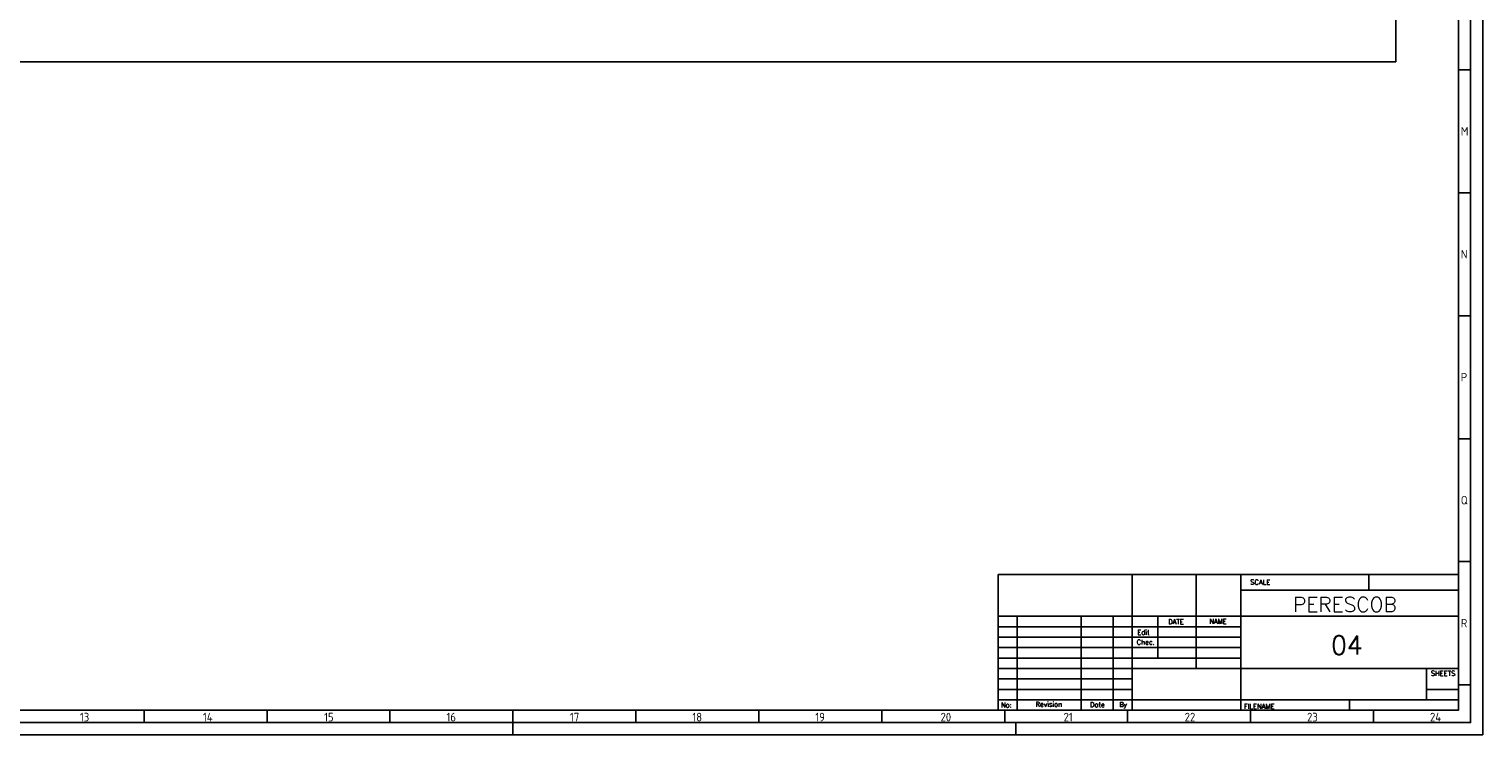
# Model space of a CAD drawing. Header units: millimetres. Extents: x 0 to 1189, y 5 to 846.
# Tile 2 of 3: x 598 to 1189, y 5 to 292. Entities that reach past the tile are written whole.
import ezdxf
from ezdxf.enums import TextEntityAlignment as Align

# ---------------------------------------------------------------- set-up
doc = ezdxf.new("R2010")
doc.units = ezdxf.units.MM
doc.header["$LTSCALE"] = 12
for name, color, linetype in [('025', 1, 'Continuous'), ('035', 5, 'Continuous'), ('07', 7, 'Continuous'), ('SYMS', 7, 'Continuous')]:
    doc.layers.add(name, color=color, linetype=linetype)
doc.styles.add('ISO Proportional', font='isocp.shx')
doc.styles.add('WD', font='romans.shx')
doc.styles.add('WD_IEC', font='ISOCP2.shx', dxfattribs={"width": 0.9, "height": 4})

# ---------------------------------------------------------------- blocks, each defined once
blk = doc.blocks.new('IEC_border_a0')
at = {"layer": '035', "color": 0}
for p, q in [((1189, 0), (1189, 841)), ((1184, 270.46), (1179.02, 270.46)), ((1184, 270.46), (1179.02, 270.46)), ((1184, 220.46), (1179.02, 220.46)), ((1184, 170.46), (1179.02, 170.46)), ((1184, 120.46), (1179.02, 120.46)), ((1184, 70.46), (1179.02, 70.46)), ((1184.02, 20.42), (1179.03, 20.42)), ((644.5, 10), (644.5, 5)), ((694.5, 10), (694.5, 5)), ((744.5, 10), (744.5, 5)), ((744.5, 10), (744.5, 5)), ((794.5, 10), (794.5, 5)), ((844.5, 10), (844.5, 5)), ((894.5, 10), (894.5, 5)), ((944.5, 10), (944.5, 5)), ((994.5, 10), (994.5, 5)), ((1044.5, 10), (1044.5, 5)), ((1094.5, 10), (1094.5, 5)), ((1144.5, 10), (1144.5, 5)), ((0, 0), (1189, 0)), ((794.5, 0), (794.5, 5)), ((999, 0), (999, 5))]:
    blk.add_line(p, q, dxfattribs=at)
blk.add_lwpolyline([(10, 10), (1179, 10), (1179, 831), (10, 831)], close=True, dxfattribs=at)
at = {"layer": '07', "color": 0}
blk.add_lwpolyline([(5, 5), (1184, 5), (1184, 836), (5, 836)], close=True, dxfattribs=at)
at = {"layer": '035', "color": 0, "style": 'ISO Proportional'}
for s, p in [('M', (1180.02, 243.72)), ('N', (1180.02, 193.72)), ('P', (1180.02, 143.72)), ('Q', (1180.02, 93.72)), ('R', (1180.03, 43.68)), ('13', (618.42, 5.5)), ('14', (668.46, 5.5)), ('15', (717.72, 5.5)), ('16', (767.49, 5.5)), ('17', (817.72, 5.5)), ('18', (867.49, 5.5)), ('19', (917.49, 5.5)), ('20', (968.42, 5.5)), ('21', (1018.46, 5.5)), ('22', (1067.72, 5.5)), ('23', (1117.49, 5.5)), ('24', (1167.49, 5.5))]:
    blk.add_text(s, height=3.5, dxfattribs=at).set_placement(p)
blk = doc.blocks.new('IEC_tblock_a0')
at = {"layer": '035'}
for p, q in [((-106.6, 55.25), (-106.6, 17)), ((-36.4, 55.25), (-36.4, 48.88)), ((-88.4, 48.88), (0, 48.88)), ((-179.4, 38.25), (-179.4, 0)), ((-153.4, 38.25), (-153.4, 0)), ((-140.4, 38.25), (-140.4, 0)), ((-122.2, 38.25), (-122.2, 21.25)), ((-187.2, 34), (-88.4, 34)), ((-187.2, 29.75), (-88.4, 29.75)), ((-187.2, 25.5), (-88.4, 25.5)), ((-187.2, 21.25), (-88.4, 21.25)), ((-187.2, 17), (-132.6, 17)), ((-187.2, 12.75), (-132.6, 12.75)), ((-187.2, 8.5), (-132.6, 8.5)), ((-13, 8.5), (0, 8.5)), ((-187.2, 4.25), (0, 4.25)), ((-44.2, 4.25), (-44.2, 0))]:
    blk.add_line(p, q, dxfattribs=at)
at = {"layer": '07'}
for p, q in [((-187.2, 55.25), (0, 55.25)), ((-187.2, 55.25), (-187.2, 0)), ((-132.6, 55.25), (-132.6, 0)), ((-88.4, 55.25), (-88.4, 0)), ((0, 55.25), (0, 0)), ((-187.2, 38.25), (0, 38.25)), ((-132.6, 17), (0, 17)), ((-13, 17), (-13, 4.25)), ((-187.2, 0), (0, 0))]:
    blk.add_line(p, q, dxfattribs=at)
at = {"style": 'WD'}
for tag, p in [('SCALE', (-69.88, 51.07)), ('SH', (-8.74, 10.06)), ('FILENAME', (-68.15, 0.8))]:
    blk.add_attdef(tag, p, '', height=2, dxfattribs=at)
for tag, height, p in [('EDDATE', 2, (-114.97, 30.8)), ('EDBY', 2, (-98.02, 30.86)), ('PROJDESC', 5, (-45.9, 29.2)), ('CKDATE', 2, (-114.85, 26.58)), ('CKBY', 2, (-97.88, 26.3)), ('DWGDESC', 5, (-44.85, 19.72)), ('DWGNO', 3.5, (-48.54, 9.46))]:
    blk.add_attdef(tag, text='', height=height, dxfattribs=at).set_placement(p, align=Align.CENTER)
at = {"style": 'WD', "flags": 1}
blk.add_attdef('WD_TB', (-120.95, 11.91), '', height=2, dxfattribs=at)
at = {"layer": '025', "style": 'WD'}
for s, p in [('SCALE', (-80.57, 51.13)), ('NAME', (-97.74, 35.14)), ('No:', (-183.81, 1.19)), ('Revision', (-166.53, 1.47)), ('Date', (-146.79, 1.28)), ('By', (-136.33, 1.37))]:
    blk.add_text(s, height=2, dxfattribs=at).set_placement(p, align=Align.CENTER)
for s, p in [('DATE', (-118, 35)), ('Edit', (-130.55, 30.72)), ('Chec.', (-130.82, 26.72)), ('SHEETS', (-11.17, 14.05)), ('FILENAME', (-87.18, 0.61))]:
    blk.add_text(s, height=2, dxfattribs=at).set_placement(p)
blk = doc.blocks.new('PLCIO_F85')
blk.add_line((1036, 48), (1036, -48))
at = {"layer": 'SYMS'}
blk.add_line((-48, -48), (1036, -48), dxfattribs=at)
at = {"layer": 'SYMS', "style": 'WD_IEC', "width": 0.9}
for tag, p in [('TERMDESC01', (6.25, 60)), ('TERMDESC02', (81.25, 60)), ('TERMDESC03', (206.25, 60)), ('TERMDESC04', (331.25, 60)), ('TERMDESC05', (456.25, 60)), ('TERMDESC06', (581.25, 60)), ('TERMDESC07', (706.25, 60)), ('TERMDESC08', (831.25, 60)), ('TERMDESC09', (956.25, 60))]:
    blk.add_attdef(tag, text='', height=12, rotation=90, dxfattribs=at).set_placement(p, align=Align.TOP_LEFT)
at = {"layer": 'SYMS', "style": 'WD_IEC', "width": 0.9, "flags": 1}
for tag, p in [('X2TERM01', (0, 42)), ('X2TERM02', (75, 42)), ('X2TERM03', (200, 42)), ('X2TERM04', (325, 42)), ('X2TERM05', (450, 42)), ('X2TERM06', (575, 42)), ('X2TERM07', (700, 42)), ('X2TERM08', (825, 42)), ('X2TERM09', (950, 42))]:
    blk.add_attdef(tag, text='', height=1.92, rotation=90, dxfattribs=at).set_placement(p, align=Align.RIGHT)
at = {"layer": 'SYMS', "style": 'WD_IEC', "width": 0.9}
for tag, p in [('TERM04', (340, 42)), ('TERM01', (15, 42)), ('TERM02', (90, 42)), ('TERM03', (215, 42)), ('TERM05', (465, 42)), ('TERM06', (590, 42)), ('TERM07', (715, 42)), ('TERM08', (840, 42)), ('TERM09', (965, 42))]:
    blk.add_attdef(tag, text='', height=12, rotation=90, dxfattribs=at).set_placement(p, align=Align.TOP_RIGHT)
at = {"layer": 'SYMS', "style": 'WD_IEC'}
for tag, width, p in [('LINE1', 0.9, (-87, 0)), ('LINE2', 0.9, (-69, 0)), ('DESC', 0.9, (-50.84, 0)), ('INST', 0.8, (-159, 0)), ('LOC', 0.8, (-141, 0)), ('MFG', 0.8, (-123, 0)), ('CAT', 0.8, (-105, 0)), ('TAG', 0.9, (-30.87, 0))]:
    blk.add_attdef(tag, text='', height=15, rotation=90, dxfattribs=dict(at, width=width)).set_placement(p, align=Align.CENTER)
at = {"layer": 'SYMS', "style": 'WD_IEC', "width": 0.7}
for tag, p in [('TAGA01', (0, 0)), ('TAGA02', (75, 0)), ('TAGA03', (200, 0)), ('TAGA04', (325, 0)), ('TAGA05', (450, 0)), ('TAGA06', (575, 0)), ('TAGA07', (700, 0)), ('TAGA08', (825, 0)), ('TAGA09', (950, 0))]:
    blk.add_attdef(tag, text='', height=12, rotation=90, dxfattribs=at).set_placement(p, align=Align.MIDDLE_CENTER)
at = {"layer": 'SYMS', "linetype": 'Continuous', "style": 'WD_IEC', "width": 0.9, "flags": 9}
blk.add_attdef('ASSYCODE', text='', height=1.92, rotation=90, dxfattribs=at).set_placement((-102.85, -22.08), align=Align.CENTER)
at = {"layer": 'SYMS', "style": 'WD_IEC', "width": 0.9}
for tag, p in [('DESCA01', (-9, -111)), ('DESCB01', (9, -111)), ('DESCC01', (27, -111)), ('DESCD01', (45, -111)), ('DESCE01', (63, -111)), ('DESCA02', (66, -111)), ('DESCB02', (84, -111)), ('DESCC02', (102, -111)), ('DESCD02', (120, -111)), ('DESCE02', (138, -111)), ('DESCA03', (191, -111)), ('DESCB03', (209, -111)), ('DESCC03', (227, -111)), ('DESCD03', (245, -111)), ('DESCE03', (263, -111)), ('DESCA04', (316, -111)), ('DESCB04', (334, -111)), ('DESCC04', (352, -111)), ('DESCD04', (370, -111)), ('DESCE04', (388, -111)), ('DESCA05', (441, -111)), ('DESCB05', (459, -111)), ('DESCC05', (477, -111)), ('DESCD05', (495, -111)), ('DESCE05', (513, -111)), ('DESCA06', (566, -111)), ('DESCB06', (584, -111)), ('DESCC06', (602, -111)), ('DESCD06', (620, -111)), ('DESCE06', (638, -111)), ('DESCA07', (691, -111)), ('DESCB07', (709, -111)), ('DESCC07', (727, -111)), ('DESCD07', (745, -111)), ('DESCE07', (763, -111)), ('DESCA08', (816, -111)), ('DESCB08', (834, -111)), ('DESCC08', (852, -111)), ('DESCD08', (870, -111)), ('DESCE08', (888, -111)), ('DESCA09', (941, -111)), ('DESCB09', (959, -111)), ('DESCC09', (977, -111)), ('DESCD09', (995, -111)), ('DESCE09', (1013, -111))]:
    blk.add_attdef(tag, text='', height=15, rotation=90, dxfattribs=at).set_placement(p, align=Align.RIGHT)

msp = doc.modelspace()

# ---------------------------------------------------------------- block references
msp.add_blockref('IEC_border_a0', (0, 4.94))
ref = msp.add_blockref('IEC_tblock_a0', (1179, 14.94))
ref.add_attrib('SH', '04', (1127.27, 37.67), dxfattribs={"height": 7.5, "style": 'WD'})
ref.add_attrib('PROJDESC', 'PERESCOB', dxfattribs={"height": 6, "style": 'WD'}).set_placement((1132.87, 54.97), align=Align.CENTER)
at = {"layer": 'SYMS', "color": 0}
msp.add_blockref('PLCIO_F85', (117.58, 326.68), dxfattribs=at)

doc.saveas('drawing.dxf')
